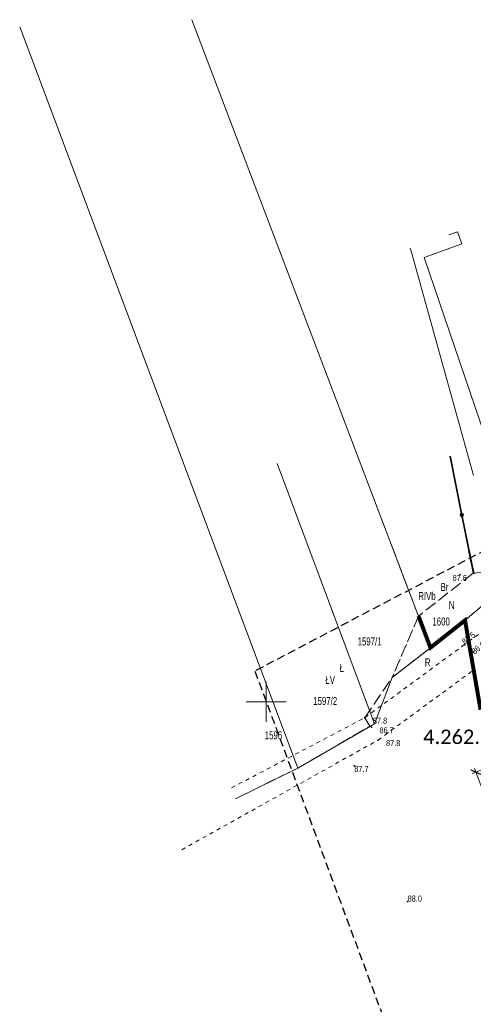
# Model space of a CAD drawing. Header units: millimetres. Extents: x 7429307 to 7429818, y 5776631 to 5777293.
# Tile 10 of 15: x 7429319 to 7429376, y 5777012 to 5777135. Entities that reach past the tile are written whole.
import ezdxf
from ezdxf.enums import TextEntityAlignment as Align

# ---------------------------------------------------------------- set-up
doc = ezdxf.new("R2010")
doc.units = ezdxf.units.MM
for name, pattern in [('1', [0]), ('2', [1.5, 1, -0.5]), ('3_SUKP', [0]), ('GUK', [2, 1.5, -0.5]), ('GUZ', [1, 0.5, -0.5])]:
    doc.linetypes.add(name, pattern=pattern)
for name, color, linetype, lineweight, true_color in [('0_ROZGRANICZAJACE', 7, '2', 35, 0x2f740a), ('KONTURY_L_0', 7, 'GUK', 18, 0x24bc24), ('NUMERY_KONTUROW_T_0', 7, 'Continuous', 20, 0x24bc24), ('NUMERY_UZYTKOW_T_0', 7, 'Continuous', 20, 0x008000), ('SUKP_L_0', 7, '3_SUKP', 18, 0x803300), ('UZYTKI_L_0', 7, 'GUZ', 18, 0x008000)]:
    doc.layers.add(name, color=color, linetype=linetype, lineweight=lineweight, true_color=true_color)
for name, color, linetype, lineweight in [('0_wymiarowanie', 7, 'Continuous', 13), ('DZIALKI_L_0', 7, '1', 18), ('LINIE_L_0', 5, '2', 30), ('LINIE_L_1', 7, '1', 15), ('NUMERY_DZIALEK_T_0', 7, 'Continuous', 20), ('OTO_L_0', 7, 'Continuous', 35), ('OTR_T_1', 7, 'Continuous', 18)]:
    doc.layers.add(name, color=color, linetype=linetype, lineweight=lineweight)
doc.styles.add('BVP_arial', font='arial.ttf')
doc.styles.get("Standard").update_dxf_attribs({"font": 'arial.ttf'})
doc.dimstyles.new('instalacje BVP_500', dxfattribs={"dimtxt": 2, "dimasz": 1, "dimexe": 0.5, "dimexo": 1, "dimgap": 0.35, "dimtad": 1, "dimdec": 1, "dimzin": 1, "dimdsep": 46, "dimtxsty": 'BVP_arial', "dimblk": 'ARCHTICK', "dimcen": 0, "dimdle": 0.5, "dimclrd": 256, "dimclre": 256, "dimclrt": 256, "dimaunit": 1, "dimadec": 1, "dimazin": 0, "dimtfac": 1, "dimtofl": 0, "dimtmove": 1, "dimatfit": 3, "dimfxl": 2, "dimfxlon": 1, "dimtolj": 1, "dimlwd": 5, "dimlwe": 13, "dimarcsym": 0})

# ---------------------------------------------------------------- blocks, each defined once
blk = doc.blocks.new('_ArchTick')
at = {"color": 0, "linetype": 'ByBlock', "const_width": 0.15}
blk.add_lwpolyline([(-0.5, -0.5), (0.5, 0.5)], dxfattribs=at)
blk = doc.blocks.new('*D14')
at = {"layer": '0_wymiarowanie', "lineweight": 13}
for p, q in [((7429378.06, 5777041.9), (7429375.72, 5777041.01)), ((7429407.5, 5776964.24), (7429405.16, 5776963.36))]:
    blk.add_line(p, q, dxfattribs=at)
at = {"layer": '0_wymiarowanie', "lineweight": 5}
blk.add_line((7429405.81, 5776963.07), (7429376.01, 5777041.66), dxfattribs=at)
at = {"layer": 'Defpoints', "color": 0}
for p in [(7429379.44, 5777042.42), (7429376.19, 5777041.19), (7429415.53, 5776967.29)]:
    blk.add_point(p, dxfattribs=at)
at = {"layer": '0_wymiarowanie', "lineweight": 5}
for p, rotation in [((7429376.19, 5777041.19), 110.7639491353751), ((7429405.63, 5776963.53), 290.7639491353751)]:
    blk.add_blockref('_ArchTick', p, dxfattribs=dict(at, rotation=rotation))
at = {"layer": '0_wymiarowanie', "insert": (7429392.19, 5777002.85), "char_height": 2, "attachment_point": 5, "rotation": 290.7639, "style": 'BVP_arial'}
blk.add_mtext('\\A1;83.0', dxfattribs=at)
blk = doc.blocks.new('3_OTRN')
at = {"linetype": 'Continuous'}
blk.add_circle((0, 0), 0.045, dxfattribs=at)
blk = doc.blocks.new('mapa')
at = {"layer": 'DZIALKI_L_0', "linetype": '1'}
for p, q in [((-312.4, 426.13), (-282.56, 347.64)), ((-333.9, 425.23), (-299.44, 333.38)), ((-289.58, 338.14), (-301.73, 370.67)), ((-277.23, 356.95), (-280.14, 371.57)), ((-274.5, 357.2), (-277.23, 356.95)), ((-274.07, 354.61), (-278.25, 351.06)), ((-282.56, 347.64), (-278.25, 351.06)), ((-278.25, 351.06), (-276.93, 343.49)), ((-287.35, 343.91), (-282.56, 347.64)), ((-289.58, 338.14), (-287.35, 343.91)), ((-299.15, 332.59), (-289.58, 338.14)), ((-306.93, 328.76), (-299.15, 332.59)), ((-299.44, 333.38), (-299.15, 332.59))]:
    blk.add_line(p, q, dxfattribs=at)
at = {"layer": 'KONTURY_L_0', "linetype": 'GUK'}
for p, q in [((-280.14, 371.57), (-277.23, 356.95)), ((-284.07, 351.58), (-287.62, 360.93)), ((-277.23, 356.95), (-284.07, 351.58)), ((-274.07, 354.61), (-278.25, 351.06)), ((-284.07, 351.58), (-287.35, 343.91)), ((-282.57, 347.64), (-278.25, 351.06)), ((-278.25, 351.06), (-277.79, 348.41)), ((-277.79, 348.41), (-277.17, 344.85)), ((-287.35, 343.91), (-282.57, 347.64)), ((-290.76, 338.89), (-287.35, 343.91)), ((-290.13, 337.82), (-290.76, 338.89)), ((-299.15, 332.59), (-290.13, 337.82)), ((-306.93, 328.76), (-299.15, 332.59))]:
    blk.add_line(p, q, dxfattribs=at)
at = {"layer": 'LINIE_L_0', "linetype": '2'}
for p, q in [((-221.15, 388.48), (-304.51, 344.72)), ((-304.51, 344.72), (-177.86, 3.09))]:
    blk.add_line(p, q, dxfattribs=at)
at = {"layer": 'LINIE_L_1', "linetype": '1'}
for p, q in [((-303.09, 338.39), (-303.09, 343.39)), ((-305.59, 340.89), (-300.59, 340.89))]:
    blk.add_line(p, q, dxfattribs=at)
at = {"layer": 'OTO_L_0'}
for p, q in [((-278.64, 364.22), (-280.12, 371.56)), ((-277.16, 356.86), (-278.64, 364.22))]:
    blk.add_line(p, q, dxfattribs=at)
blk.add_circle((-278.64, 364.22), 0.17, dxfattribs=at)
at = {"layer": 'SUKP_L_0', "linetype": '3_SUKP'}
for p, q in [((-279.17, 399.63), (-280.27, 399.22)), ((-278.63, 398.13), (-279.17, 399.63)), ((-285.09, 397.57), (-284.91, 396.92)), ((-283.36, 396.39), (-278.63, 398.13)), ((-284.91, 396.92), (-277.19, 369.16)), ((-272.31, 363.92), (-283.36, 396.39))]:
    blk.add_line(p, q, dxfattribs=at)
at = {"layer": 'UZYTKI_L_0', "linetype": 'GUZ'}
for p, q in [((-280.14, 371.57), (-277.23, 356.95)), ((-284.07, 351.58), (-287.62, 360.93)), ((-277.79, 348.41), (-262.92, 359.33)), ((-277.23, 356.95), (-284.07, 351.58)), ((-274.51, 357.2), (-277.23, 356.95)), ((-278.25, 351.06), (-274.07, 354.61)), ((-287.35, 343.91), (-284.07, 351.58)), ((-282.57, 347.64), (-278.25, 351.06)), ((-277.79, 348.41), (-278.25, 351.06)), ((-290.76, 338.89), (-277.79, 348.41)), ((-287.35, 343.91), (-282.57, 347.64)), ((-289.12, 336.09), (-277.17, 344.85)), ((-290.76, 338.89), (-287.35, 343.91)), ((-307.43, 330.12), (-290.76, 338.89)), ((-313.64, 322.39), (-289.12, 336.09))]:
    blk.add_line(p, q, dxfattribs=at)
at = {"layer": 'OTR_T_1'}
for p in [(-278.87, 356.77), (-278.29, 347.99), (-277.27, 347.05), (-290.76, 338.89), (-289.94, 337.69), (-289.12, 336.09), (-292.08, 332.87), (-285.42, 315.91)]:
    blk.add_blockref('3_OTRN', p, dxfattribs=at)
at = {"layer": 'NUMERY_DZIALEK_T_0', "width": 0.7}
for s, p in [('1600', (-282.32, 351.41)), ('1597/1', (-291.67, 348.92)), ('1597/2', (-297.22, 341.48))]:
    blk.add_text(s, height=1, dxfattribs=at).set_placement(p, align=Align.TOP_LEFT)
blk.add_text('1596', height=1, dxfattribs=at).set_placement((-301.1, 337.19), align=Align.TOP_RIGHT)
at = {"layer": 'NUMERY_KONTUROW_T_0', "width": 0.7}
for s, p in [('RIVb', (-281.92, 354.6)), ('ŁV', (-294.5, 344.12))]:
    blk.add_text(s, height=1, dxfattribs=at).set_placement(p, align=Align.TOP_RIGHT)
at = {"layer": 'NUMERY_UZYTKOW_T_0', "width": 0.7}
for s, p in [('Br', (-281.29, 354.73)), ('Ł', (-293.93, 344.62))]:
    blk.add_text(s, height=1, dxfattribs=at).set_placement(p)
for s, p in [('N', (-280.27, 353.46)), ('R', (-283.27, 346.3))]:
    blk.add_text(s, height=1, dxfattribs=at).set_placement(p, align=Align.TOP_LEFT)
at = {"layer": 'OTR_T_1', "lineweight": 9, "width": 0.7}
for s, p in [('87.6', (-279.8, 356.74)), ('87.8', (-289.76, 338.89)), ('86.7', (-288.94, 337.69)), ('87.8', (-288.12, 336.09)), ('87.7', (-292.08, 332.87))]:
    blk.add_text(s, height=0.75, dxfattribs=at).set_placement(p, align=Align.TOP_LEFT)
blk.add_text('87.5', height=0.75, rotation=36.96, dxfattribs=at).set_placement((-278.29, 347.99))
blk.add_text('86.6', height=0.75, rotation=39.52, dxfattribs=at).set_placement((-277.27, 347.05), align=Align.MIDDLE_LEFT)
blk.add_text('88.0', height=0.75, dxfattribs=at).set_placement((-285.42, 315.91))

msp = doc.modelspace()

# ---------------------------------------------------------------- block references
at = {"layer": 'DZIALKI_L_0', "linetype": 'Continuous'}
msp.add_blockref('mapa', (7429653.09, 5776709.11), dxfattribs=at)

# ---------------------------------------------------------------- dimensions: what is measured, and where the dimension line sits
at = {"layer": '0_wymiarowanie'}
dim = msp.add_linear_dim(base=(7429376.19, 5777041.19), p1=(7429415.53, 5776967.29), p2=(7429379.44, 5777042.42), angle=290.7639, dimstyle='instalacje BVP_500', dxfattribs=at)
dim.commit()
dim.dimension.update_dxf_attribs({"geometry": '*D14', "text_midpoint": (7429392.19, 5777002.85)})

# ---------------------------------------------------------------- next in the draw order: texts
at = {"layer": '0_ROZGRANICZAJACE', "ltscale": 5, "insert": (7429369.61, 5777046.51), "char_height": 1.8, "width": 19.9116, "attachment_point": 1, "bg_fill": 2}
msp.add_mtext('{\\fCalibri|b0|i0|c238|p0;4.262.R,RM}', dxfattribs=at)

# ---------------------------------------------------------------- next in the draw order: linework, layer by layer
at = {"layer": '0_ROZGRANICZAJACE', "ltscale": 2, "const_width": 0.5}
msp.add_lwpolyline([(7429388.98, 5777046.1), (7429386.02, 5777050.95), (7429376.74, 5777049.24), (7429374.84, 5777060.17), (7429370.52, 5777056.75), (7429369.03, 5777060.7)], dxfattribs=at)

doc.saveas('drawing.dxf')
